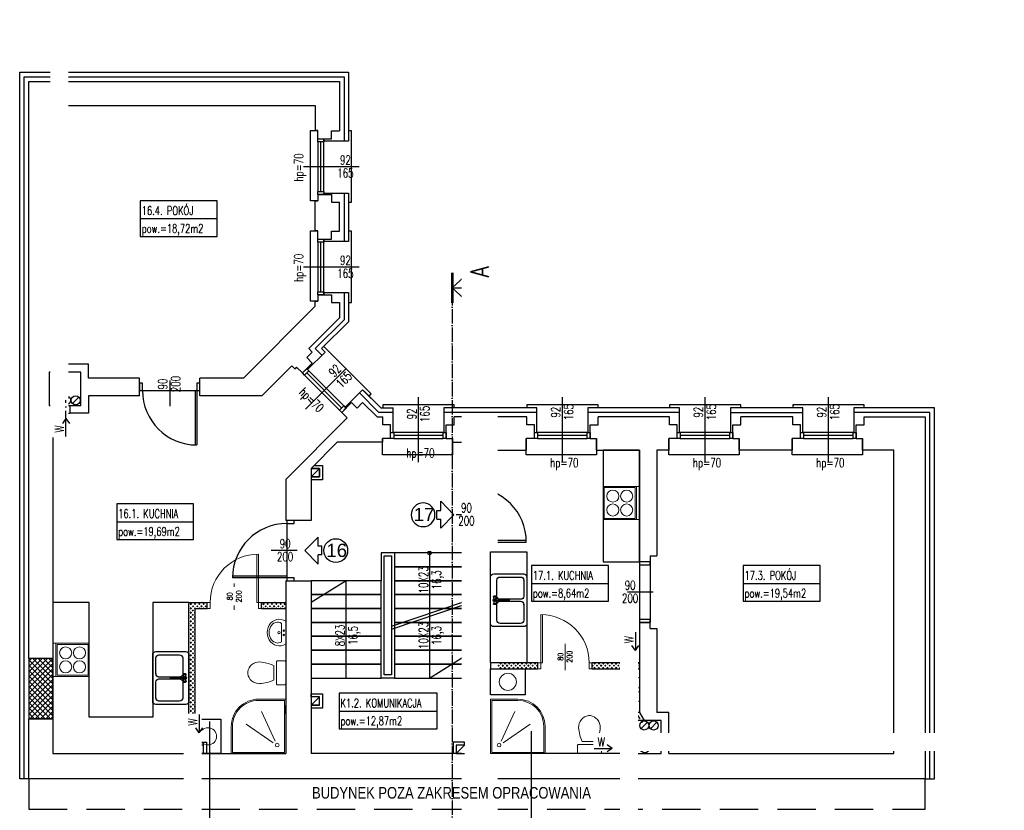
# Model space of a CAD drawing. Header units: inches. Extents: x -23201 to -18535, y -9985 to 4139.
# Tile 7 of 25: x -23187 to -21558, y -3434 to -2127. Entities that reach past the tile are written whole.
import ezdxf
from ezdxf.enums import TextEntityAlignment as Align

# ---------------------------------------------------------------- set-up
doc = ezdxf.new("R2010")
doc.units = ezdxf.units.IN
doc.header["$MEASUREMENT"] = 0
for name, pattern in [('ACAD_ISO04W100', [30, 24, -3, 0, -3]), ('DASHDOT', [25.4, 12.7, -6.35, 0, -6.35]), ('DASHED', [19.05, 12.7, -6.35])]:
    doc.linetypes.add(name, pattern=pattern)
doc.layers.get('0').update_dxf_attribs({"color": 252})
for name, color, linetype in [('01 sciana', 252, 'Continuous'), ('04_stolarka_cienka', 252, 'Continuous'), ('11_opisy_tekst', 252, 'Continuous'), ('3-OPISY_SZCZEGÓŁOWE', 252, 'Continuous'), ('___ramka', 252, 'Continuous'), ('__proj_docieplenie', 252, 'BATTING'), ('__proj_ściana', 252, 'Continuous'), ('__wyżej', 252, 'DASHED'), ('__ZAMUROWANIA', 252, 'Continuous'), ('_sciana', 252, 'Continuous'), ('_stolarka', 252, 'Continuous'), ('opisy', 252, 'Continuous'), ('P_kominy', 252, 'Continuous'), ('P_linia przekroju', 252, 'Continuous'), ('P_opis', 252, 'Continuous'), ('wymiary', 252, 'Continuous')]:
    doc.layers.add(name, color=color, linetype=linetype)
doc.layers.add('_______PROJ ARANZ', color=252, linetype='Continuous', lineweight=20)
doc.layers.add('______ściany', color=252, linetype='Continuous', lineweight=30)
doc.styles.add('OPISY POM_50', font='simplex.shx', dxfattribs={"width": 0.7, "height": 0.13})
doc.styles.get("Standard").update_dxf_attribs({"font": 'arial.ttf'})
doc.linetypes.add('BATTING', pattern='A,0.00254,-2.54,[134,ltypeshp.shx,S=2.54,R=0,X=-2.54,Y=0],-5.08,[134,ltypeshp.shx,S=2.54,R=180,X=2.54,Y=0],-2.54', length=10.16254)

# ---------------------------------------------------------------- blocks, each defined once
blk = doc.blocks.new('A$C234A53C1')
at = {"layer": '11_opisy_tekst'}
for p, q in [((30.6, 27.8), (44.2, 13.9)), ((30.6, 27.8), (30.6, 18.4)), ((26.6, 18.4), (30.6, 18.4)), ((26.6, 18.4), (26.6, 9.4)), ((30.6, 0), (44.2, 13.9)), ((26.6, 9.4), (30.6, 9.4)), ((30.6, 9.4), (30.6, 0))]:
    blk.add_line(p, q, dxfattribs=at)
blk.add_circle((12.3, 13.9), 12.3, dxfattribs=at)
blk = doc.blocks.new('A$C4C6A02B3')
at = {"lineweight": 13, "flags": 128}
blk.add_lwpolyline([(18, 42.7), (17.7, 46.4), (16.8, 50), (15.3, 53.3), (13.3, 56.3), (10.8, 58.8), (8, 60.7), (4.9, 62.1), (1.7, 62.8), (-1.7, 62.8), (-4.9, 62.1), (-8, 60.7), (-10.8, 58.8), (-13.3, 56.3), (-15.3, 53.3), (-16.8, 50), (-17.7, 46.4), (-18, 42.7)], dxfattribs=at)
at = {"lineweight": 13}
blk.add_lwpolyline([(-12.2, 19.9), (12.2, 19.9)], dxfattribs=at)
blk.add_lwpolyline([(-20, 2), (-20, 13.2, -0.414214), (-18, 15.2), (18, 15.2, -0.414214), (20, 13.2), (20, 2, -0.414214), (18, 0), (-18, 0, -0.414214)], format="xyb", close=True, dxfattribs=at)
for centre, start, end in [((49.8, 47.8), 184.3091, 204.2311), ((-49.8, 47.8), 335.7689, 355.6909)]:
    blk.add_arc(centre, 67.9, start, end, dxfattribs=at)
blk = doc.blocks.new('A$C401F7FFA')
at = {"lineweight": 13, "flags": 128}
for points in [[(23.5, 0), (25.8, -4.4), (27.2, -9.1), (27.6, -13.9), (27, -18.7), (25.3, -23.4), (22.7, -27.6), (19.3, -31.3), (15.2, -34.4), (10.5, -36.6), (5.4, -38), (0.1, -38.5), (-5.2, -38), (-10.3, -36.6), (-15, -34.4), (-19.2, -31.3), (-22.6, -27.6), (-25.2, -23.4), (-26.8, -18.7), (-27.4, -13.9), (-27.1, -9.1), (-25.7, -4.4), (-23.3, 0)], [(19.2, -8.4), (20.8, -11.4), (21.7, -14.6), (21.8, -17.9), (21.2, -21.2), (19.8, -24.3), (17.7, -27.2), (15, -29.6), (11.8, -31.6), (8.1, -33.1), (4.2, -34.1), (0.2, -34.4), (-3.9, -34.1), (-7.8, -33.1), (-11.4, -31.6), (-14.6, -29.6), (-17.3, -27.2), (-19.4, -24.3), (-20.8, -21.2), (-21.5, -17.9), (-21.3, -14.6), (-20.5, -11.4), (-18.9, -8.4)]]:
    blk.add_lwpolyline(points, dxfattribs=at)
at = {"lineweight": 13}
for points in [[(23.5, 0), (-23.3, 0)], [(19.2, -8.4), (-18.9, -8.4)]]:
    blk.add_lwpolyline(points, dxfattribs=at)
for centre, radius in [((-4.8, -4), 1.56), ((0, -13.9), 2.54), ((4.1, -4), 1.56)]:
    blk.add_circle(centre, radius, dxfattribs=at)
blk = doc.blocks.new('DRZWI NOWE')
at = {"layer": '_______PROJ ARANZ'}
blk.add_line((17759.6, -16978.5), (17759.6, -16935.1), dxfattribs=at)
blk.add_lwpolyline([(17719.6, -16886.4), (17719.6, -16966.4), (17722.6, -16966.4), (17722.6, -16886.5)], dxfattribs=at)
for points in [[(17714.6, -16966.4), (17719.6, -16966.4), (17719.6, -16976.4), (17714.6, -16976.4)], [(17799.6, -16966.4), (17804.6, -16966.4), (17804.6, -16976.4), (17799.6, -16976.4)]]:
    blk.add_lwpolyline(points, close=True, dxfattribs=at)
blk.add_arc((17719.6, -16966.4), 80, 0, 90, dxfattribs=at)
blk = doc.blocks.new('zw$109')
at = {"layer": '_______PROJ ARANZ'}
for points in [[(45, 0), (0, 0), (0, 90), (90, 90), (90, 45)], [(45, 2), (2, 2), (2, 88), (88, 88), (88, 45)], [(17.5, 69.5), (40, 20.3)], [(20.7, 72.3), (65.3, 41.6)], [(20.7, 72.3), (65.3, 41.6)]]:
    blk.add_lwpolyline(points, dxfattribs=at)
blk.add_circle((14, 76), 3, dxfattribs=at)
for radius in [43, 45]:
    blk.add_arc((45, 45), radius, 270, 0, dxfattribs=at)
blk = doc.blocks.new('zw$DA6B')
at = {"layer": '_______PROJ ARANZ'}
blk.add_lwpolyline([(5, 55), (5, 0), (0, 0), (0, 55), (60, 55), (60, 0), (5, 0), (5, 0)], dxfattribs=at)
for points in [[(60, 55), (5, 55), (5, 0), (60, 0)], [(58, 53), (7, 53), (7, 2), (58, 2)]]:
    blk.add_lwpolyline(points, close=True, dxfattribs=at)
for centre in [(21, 39), (44, 39), (21, 16), (44, 16)]:
    blk.add_circle(centre, 10, dxfattribs=at)
blk = doc.blocks.new('Zlew tradycyjny')
at = {"linetype": 'Continuous'}
for p, q in [((0, 527), (0, 50)), ((789, 577), (50, 577)), ((355, 477), (100, 477)), ((352, 522), (350, 517)), ((350, 517), (350, 510)), ((350, 510), (350, 503)), ((350, 503), (350, 497)), ((350, 497), (352, 492)), ((354, 526), (352, 522)), ((352, 492), (354, 488)), ((359, 529), (354, 526)), ((356, 527), (354, 526)), ((354, 488), (356, 487)), ((359, 484), (354, 488)), ((359, 526), (356, 527)), ((356, 487), (359, 488)), ((362, 531), (359, 529)), ((361, 522), (359, 526)), ((359, 488), (361, 492)), ((359, 484), (362, 483)), ((362, 517), (361, 522)), ((361, 492), (362, 497)), ((365, 529), (362, 531)), ((399, 519), (362, 531)), ((363, 510), (362, 517)), ((362, 497), (363, 503)), ((399, 495), (362, 483)), ((362, 483), (365, 484)), ((363, 503), (363, 510)), ((367, 525), (365, 529)), ((365, 484), (367, 488)), ((369, 519), (367, 525)), ((367, 488), (369, 495)), ((370, 511), (369, 519)), ((369, 495), (370, 503)), ((370, 503), (370, 511)), ((405, 515), (403, 510)), ((403, 510), (403, 504)), ((403, 504), (405, 498)), ((406, 515), (404, 510)), ((404, 510), (404, 504)), ((404, 504), (406, 499)), ((409, 520), (405, 515)), ((405, 498), (409, 494)), ((409, 519), (406, 515)), ((406, 499), (409, 495)), ((414, 523), (409, 520)), ((414, 522), (409, 519)), ((409, 495), (412, 493)), ((409, 494), (412, 492)), ((411, 512), (410, 509)), ((410, 509), (410, 505)), ((410, 505), (411, 502)), ((413, 514), (411, 512)), ((411, 502), (412, 501)), ((413, 511), (412, 508)), ((412, 508), (412, 301)), ((416, 516), (413, 514)), ((414, 513), (413, 511)), ((420, 524), (414, 523)), ((420, 523), (414, 522)), ((417, 514), (414, 513)), ((420, 517), (416, 516)), ((420, 515), (417, 514)), ((425, 523), (420, 524)), ((425, 522), (420, 523)), ((423, 516), (420, 517)), ((422, 514), (420, 515)), ((425, 513), (422, 514)), ((426, 514), (423, 516)), ((430, 520), (425, 523)), ((430, 519), (425, 522)), ((426, 511), (425, 513)), ((428, 512), (426, 514)), ((427, 508), (426, 511)), ((427, 301), (427, 508)), ((427, 501), (428, 502)), ((427, 493), (430, 495)), ((427, 492), (430, 494)), ((429, 509), (428, 512)), ((428, 502), (429, 505)), ((429, 505), (429, 509)), ((434, 515), (430, 520)), ((433, 515), (430, 519)), ((430, 495), (433, 499)), ((430, 494), (434, 498)), ((435, 510), (433, 515)), ((433, 499), (435, 504)), ((436, 510), (434, 515)), ((434, 498), (436, 504)), ((435, 504), (435, 510)), ((436, 504), (436, 510)), ((440, 519), (477, 531)), ((440, 495), (477, 483)), ((470, 519), (469, 511)), ((469, 511), (469, 503)), ((469, 503), (470, 495)), ((472, 525), (470, 519)), ((470, 495), (472, 488)), ((474, 529), (472, 525)), ((472, 488), (474, 484)), ((477, 531), (474, 529)), ((474, 484), (477, 483)), ((477, 517), (476, 510)), ((476, 510), (476, 503)), ((476, 503), (477, 497)), ((480, 529), (477, 531)), ((478, 522), (477, 517)), ((477, 497), (478, 492)), ((477, 483), (480, 484)), ((480, 526), (478, 522)), ((478, 492), (480, 488)), ((480, 529), (485, 526)), ((483, 527), (480, 526)), ((480, 488), (483, 487)), ((480, 484), (485, 488)), ((485, 526), (483, 527)), ((483, 487), (485, 488)), ((487, 522), (485, 526)), ((485, 488), (487, 492)), ((739, 477), (485, 477)), ((489, 517), (487, 522)), ((487, 492), (489, 497)), ((489, 510), (489, 517)), ((489, 503), (489, 510)), ((489, 497), (489, 503)), ((839, 50), (839, 527)), ((50, 427), (50, 100)), ((405, 100), (405, 427)), ((435, 427), (435, 100)), ((789, 100), (789, 427)), ((410, 299), (409, 296)), ((409, 296), (409, 292)), ((409, 292), (410, 289)), ((410, 288), (409, 292)), ((412, 301), (410, 299)), ((410, 289), (412, 286)), ((410, 288), (411, 285)), ((411, 285), (413, 282)), ((412, 286), (416, 284)), ((413, 282), (416, 281)), ((416, 284), (420, 283)), ((416, 281), (420, 280)), ((420, 283), (423, 284)), ((420, 280), (423, 281)), ((423, 284), (427, 286)), ((423, 281), (426, 282)), ((426, 282), (428, 285)), ((429, 299), (427, 301)), ((427, 286), (429, 289)), ((428, 285), (429, 288)), ((430, 296), (429, 299)), ((429, 289), (430, 292)), ((429, 288), (430, 292)), ((430, 292), (430, 296)), ((50, 0), (789, 0)), ((100, 50), (355, 50)), ((485, 50), (739, 50))]:
    blk.add_line(p, q, dxfattribs=at)
for centre, radius, start, end in [((50, 527), 50, 90, 180), ((100, 427), 50, 90, 180), ((355, 427), 50, 0, 90), ((420, 507), 30, 27.9765, 152.0235), ((420, 507), 30, 207.9765, 254.7747), ((420, 507), 30, 285.2253, 332.0235), ((485, 427), 50, 90, 180), ((739, 427), 50, 0, 90), ((789, 527), 50, 0, 90), ((50, 50), 50, 180, 270), ((100, 100), 50, 180, 270), ((355, 100), 50, 270, 0), ((485, 100), 50, 180, 270), ((739, 100), 50, 270, 0), ((789, 50), 50, 270, 0)]:
    blk.add_arc(centre, radius, start, end, dxfattribs=at)
for p in [(50, 0), (100, 50), (485, 50)]:
    blk.add_point(p, dxfattribs=at)

msp = doc.modelspace()

# ---------------------------------------------------------------- hatches: boundary and pattern name
at = {"layer": '__proj_ściana'}
h = msp.add_hatch(dxfattribs=at)
h.set_pattern_fill('CROSS', color=256, scale=5, style=0)
h.set_pattern_definition([(45, (-1.7675, 2103), (-3.5355339, 3.5355339), [2.5, -2.5]), (135, (0, 2103), (-3.5355339, -3.5355339), [2.5, -2.5])])
h.paths.add_polyline_path([(-22897.1, -3340.6), (-22897.1, -3100.6), (-22877.1, -3100.6), (-22877.1, -3090.6), (-22907.1, -3090.6), (-22907.1, -3340.6)])
h.paths.add_polyline_path([(-22787.1, -3100.6), (-22747.1, -3100.6), (-22747.1, -3090.6), (-22787.1, -3090.6)])
at = {"layer": '__ZAMUROWANIA'}
h = msp.add_hatch(dxfattribs=at)
h.set_pattern_fill('ANSI37', color=256, scale=50, style=0)
h.paths.add_polyline_path([(-23172.1, -3283.1), (-23132.1, -3283.1), (-23132.1, -3183.1), (-23172.1, -3183.1)])
at = {"layer": 'wymiary'}
h = msp.add_hatch(dxfattribs=at)
h.set_pattern_fill('CROSS', color=256, scale=5, style=0)
h.set_pattern_definition([(45, (-1.7675, 0), (-3.5355339, 3.5355339), [2.5, -2.5]), (135, (0, 0), (-3.5355339, -3.5355339), [2.5, -2.5])])
h.paths.add_polyline_path([(-22330.1, -3200.6), (-22330.1, -3190.6), (-22408.1, -3190.6), (-22408.1, -3200.6)])
h.paths.add_polyline_path([(-22175.1, -3200.6), (-22175.1, -3190.6), (-22240.1, -3190.6), (-22240.1, -3200.6)])

# ---------------------------------------------------------------- linework, layer by layer
at = {"layer": '01 sciana'}
for p, q in [((-23172.1, -3183.1), (-23172.1, -2228.6)), ((-23172.1, -2228.6), (-22658.1, -2228.6)), ((-22658.1, -2228.6), (-22658.1, -2310.6)), ((-23132.1, -2696.6), (-23132.1, -2268.6)), ((-23132.1, -2268.6), (-22698.1, -2268.6)), ((-22698.1, -2268.6), (-22698.1, -2310)), ((-22698.1, -2310), (-22694.1, -2310)), ((-22694.1, -2310), (-22698.1, -2310)), ((-22694.1, -2323.6), (-22694.1, -2310)), ((-22694.1, -2323.6), (-22671.1, -2323.6)), ((-22694.1, -2323.6), (-22671.1, -2323.6)), ((-22698.1, -2426), (-22694.1, -2426)), ((-22694.1, -2426), (-22698.1, -2426)), ((-22694.1, -2415.6), (-22694.1, -2426)), ((-22694.1, -2415.6), (-22671.1, -2415.6)), ((-22698.1, -2476), (-22694.1, -2476)), ((-22694.1, -2476), (-22698.1, -2476)), ((-22694.1, -2489.6), (-22694.1, -2476)), ((-22694.1, -2489.6), (-22671.1, -2489.6)), ((-22694.1, -2581.6), (-22694.1, -2592)), ((-22694.1, -2581.6), (-22671.1, -2581.6)), ((-22698.1, -2600.6), (-22817.1, -2719.6)), ((-22698.1, -2592), (-22694.1, -2592)), ((-22694.1, -2592), (-22698.1, -2592)), ((-22698.1, -2600.6), (-22698.1, -2592)), ((-22658.1, -2594.6), (-22658.1, -2620)), ((-22658.1, -2620), (-22708.9, -2670.7)), ((-22708.9, -2670.7), (-22703.2, -2676.4)), ((-23073.1, -2696.6), (-23132.1, -2696.6)), ((-23073.1, -2719.6), (-23073.1, -2696.6)), ((-22737.2, -2699), (-22786.7, -2748.6)), ((-22731.9, -2704.3), (-22737.2, -2699)), ((-22731.9, -2704.3), (-22729.1, -2701.4)), ((-22729.1, -2701.4), (-22731.9, -2704.3)), ((-22731.9, -2704.3), (-22729.5, -2701.8)), ((-22719.5, -2711), (-22729.1, -2701.4)), ((-22719.5, -2711), (-22703.2, -2694.8)), ((-22989, -2719.6), (-23073.1, -2719.6)), ((-22817.1, -2719.6), (-22889, -2719.6)), ((-22989, -2748.6), (-23073.1, -2748.6)), ((-23073.1, -2748.6), (-23073.1, -2777.6)), ((-22786.7, -2748.6), (-22889, -2748.6)), ((-22889, -2748.6), (-22889, -2748.6)), ((-23138.1, -2764.6), (-23117.1, -2764.6)), ((-23104.1, -2764.6), (-23086.1, -2764.6)), ((-22654.4, -2776.1), (-22638.2, -2759.8)), ((-22619.8, -2759.8), (-22596, -2783.6)), ((-23132.1, -2777.6), (-23132.1, -3183.1)), ((-23117.1, -2777.6), (-23132.1, -2777.6)), ((-23073.1, -2777.6), (-23104.1, -2777.6)), ((-22596, -2783.6), (-22586.5, -2783.6)), ((-21790.5, -2783.6), (-21689.1, -2783.6)), ((-21689.1, -2783.6), (-21689.1, -3382.6)), ((-22573.5, -2819.6), (-22573.5, -2796.6)), ((-22481.5, -2819.6), (-22481.5, -2796.6)), ((-22335.5, -2819.6), (-22335.5, -2796.6)), ((-22243.5, -2819.6), (-22243.5, -2796.6)), ((-22099.5, -2819.6), (-22099.5, -2796.6)), ((-22007.5, -2819.6), (-22007.5, -2796.6)), ((-21895.5, -2819.6), (-21895.5, -2796.6)), ((-21803.5, -2819.6), (-21803.5, -2796.6)), ((-22587.1, -2825.6), (-22587.1, -2819.6)), ((-22573.5, -2819.6), (-22587.1, -2819.6)), ((-22587.1, -2819.6), (-22587.1, -2825.6)), ((-22587.1, -2825.6), (-22587.1, -2820.1)), ((-22481.5, -2819.6), (-22471.1, -2819.6)), ((-22471.1, -2825.6), (-22471.1, -2819.6)), ((-22471.1, -2819.6), (-22471.1, -2825.6)), ((-22349.1, -2838.6), (-22349.1, -2819.6)), ((-22335.5, -2819.6), (-22349.1, -2819.6)), ((-22349.1, -2819.6), (-22349.1, -2838.6)), ((-22243.5, -2819.6), (-22233.1, -2819.6)), ((-22233.1, -2838.6), (-22233.1, -2819.6)), ((-22233.1, -2819.6), (-22233.1, -2838.6)), ((-22113.1, -2838.6), (-22113.1, -2819.6)), ((-22099.5, -2819.6), (-22113.1, -2819.6)), ((-22113.1, -2819.6), (-22113.1, -2838.6)), ((-22007.5, -2819.6), (-21997.1, -2819.6)), ((-21997.1, -2838.6), (-21997.1, -2819.6)), ((-21997.1, -2819.6), (-21997.1, -2838.6)), ((-21909.1, -2838.6), (-21909.1, -2819.6)), ((-21895.5, -2819.6), (-21909.1, -2819.6)), ((-21909.1, -2819.6), (-21909.1, -2838.6)), ((-21803.5, -2819.6), (-21793.1, -2819.6)), ((-21793.1, -2838.6), (-21793.1, -2819.6)), ((-21793.1, -2819.6), (-21793.1, -2838.6)), ((-22144.1, -3013.6), (-22133.1, -3013.6)), ((-22747.1, -3054.9), (-22747.1, -3340.6)), ((-22144.1, -3133.6), (-22133.1, -3133.6)), ((-23132.1, -3183.1), (-23172.1, -3183.1)), ((-23132.1, -3183.1), (-23132.1, -3183.1)), ((-23172.1, -3382.6), (-23172.1, -3283.1)), ((-23132.1, -3283.1), (-23172.1, -3283.1)), ((-23132.1, -3283.1), (-23132.1, -3340.6)), ((-22747.1, -3274.6), (-22747.1, -3340.6)), ((-22747.1, -3274.6), (-22747.1, -3340.6)), ((-23132.1, -3340.6), (-22747.1, -3340.6)), ((-22451.1, -3340.6), (-22705.1, -3340.6)), ((-21689.1, -3382.6), (-23172.1, -3382.6))]:
    msp.add_line(p, q, dxfattribs=at)
for points in [[(-22684.1, -2323.6), (-22671.1, -2323.6), (-22671.1, -2310.6), (-22658.1, -2310.6)], [(-22698.1, -2476), (-22698.1, -2426)], [(-22684.1, -2415.6), (-22671.1, -2415.6), (-22671.1, -2428.6), (-22658.1, -2428.6)], [(-22658.1, -2476.6), (-22658.1, -2428.6)], [(-22684.1, -2489.6), (-22671.1, -2489.6), (-22671.1, -2476.6), (-22658.1, -2476.6)], [(-22684.1, -2581.6), (-22671.1, -2581.6), (-22671.1, -2594.6), (-22658.1, -2594.6)], [(-22712.4, -2704), (-22703.2, -2694.8), (-22712.4, -2685.6), (-22703.2, -2676.4)], [(-23104.1, -2764.6), (-23086.1, -2764.6), (-23086.1, -2709.6), (-23138.1, -2709.6), (-23138.1, -2764.6), (-23117.1, -2764.6)], [(-22989, -2748.6), (-22989, -2719.6)], [(-22889, -2748.6), (-22889, -2719.6)], [(-23117.1, -2764.6), (-23117.1, -2777.6)], [(-23104.1, -2764.6), (-23104.1, -2777.6)], [(-22647.4, -2769), (-22638.2, -2759.8), (-22629, -2769), (-22619.8, -2759.8)], [(-22654.4, -2776.1), (-22645.2, -2785.3), (-22747.1, -2887.2)], [(-22573.5, -2809.6), (-22573.5, -2796.6), (-22586.5, -2796.6), (-22586.5, -2783.6)], [(-22481.5, -2809.6), (-22481.5, -2796.6), (-22468.5, -2796.6), (-22468.5, -2783.6)], [(-22348.5, -2783.6), (-22468.5, -2783.6)], [(-22335.5, -2809.6), (-22335.5, -2796.6), (-22348.5, -2796.6), (-22348.5, -2783.6)], [(-22243.5, -2809.6), (-22243.5, -2796.6), (-22230.5, -2796.6), (-22230.5, -2783.6)], [(-22112.5, -2783.6), (-22230.5, -2783.6)], [(-22099.5, -2809.6), (-22099.5, -2796.6), (-22112.5, -2796.6), (-22112.5, -2783.6)], [(-22007.5, -2809.6), (-22007.5, -2796.6), (-21994.5, -2796.6), (-21994.5, -2783.6)], [(-21908.5, -2783.6), (-21994.5, -2783.6)], [(-21895.5, -2809.6), (-21895.5, -2796.6), (-21908.5, -2796.6), (-21908.5, -2783.6)], [(-21803.5, -2809.6), (-21803.5, -2796.6), (-21790.5, -2796.6), (-21790.5, -2783.6)], [(-22587.1, -2825.6), (-22661.7, -2825.6), (-22705.1, -2868.9), (-22705.1, -2954.9)], [(-22471.1, -2825.6), (-22451.1, -2825.6), (-22451.1, -2895.6)], [(-22408.1, -2884.6), (-22408.1, -2838.6), (-22349.1, -2838.6)], [(-22233.1, -2838.6), (-22162.1, -2838.6), (-22162.1, -3023.6)], [(-22113.1, -2838.6), (-22133.1, -2838.6), (-22133.1, -3013.6)], [(-22113.1, -3340.6), (-21741.1, -3340.6), (-21741.1, -2838.6), (-21793.1, -2838.6)], [(-21909.1, -2838.6), (-21997.1, -2838.6)], [(-22747.1, -2887.2), (-22747.1, -2954.9)], [(-22451.1, -2895.6), (-22421.1, -2895.6), (-22421.1, -2884.6), (-22408.1, -2884.6)], [(-22705.1, -2954.9), (-22747.1, -2954.9)], [(-22451.1, -2995.6), (-22451.1, -3340.6)], [(-22451.1, -2995.6), (-22421.1, -2995.6), (-22421.1, -3006.6), (-22408.1, -3006.6)], [(-22191.1, -3340.6), (-22408.1, -3340.6), (-22408.1, -3006.6)], [(-22144.1, -3013.6), (-22144.1, -3023.6), (-22162.1, -3023.6)], [(-22747.1, -3054.9), (-22705.1, -3054.9), (-22705.1, -3340.6)], [(-22572.1, -3129.7), (-22451.1, -3089)], [(-22572.1, -3134.7), (-22451.1, -3094)], [(-22162.1, -3123.6), (-22162.1, -3272.6)], [(-22144.1, -3133.6), (-22144.1, -3123.6), (-22162.1, -3123.6)], [(-22133.1, -3133.6), (-22133.1, -3272.6)], [(-22175.1, -3272.6), (-22191.1, -3272.6), (-22191.1, -3325.6)], [(-22175.1, -3272.6), (-22166.9, -3285.6)], [(-22162.1, -3272.6), (-22153.9, -3285.6)], [(-22113.1, -3340.6), (-22113.1, -3272.6), (-22133.1, -3272.6)], [(-22705.1, -3274.6), (-22705.1, -3340.6)], [(-22705.1, -3274.6), (-22705.1, -3340.6)], [(-22178.1, -3338.6), (-22178.1, -3340.6), (-22126.1, -3340.6), (-22126.1, -3285.6), (-22153.9, -3285.6)], [(-22166.9, -3285.6), (-22178.1, -3285.6), (-22178.1, -3325.6)], [(-22191.1, -3325.6), (-22178.1, -3325.6)], [(-22191.1, -3338.6), (-22191.1, -3340.6)], [(-22178.1, -3338.6), (-22191.1, -3338.6)]]:
    msp.add_lwpolyline(points, dxfattribs=at)
at = {"layer": '04_stolarka_cienka'}
for p, q in [((-22694.1, -2328.6), (-22694.1, -2410.6)), ((-22689.1, -2410.6), (-22689.1, -2328.6)), ((-22684.1, -2410.6), (-22684.1, -2328.6)), ((-22717.9, -2369.6), (-22625.7, -2369.6)), ((-22694.1, -2494.6), (-22694.1, -2576.6)), ((-22689.1, -2576.6), (-22689.1, -2494.6)), ((-22684.1, -2576.6), (-22684.1, -2494.6)), ((-22717.9, -2535.6), (-22625.7, -2535.6)), ((-22715.9, -2714.6), (-22658, -2772.6)), ((-22714.4, -2771), (-22647.8, -2704.4)), ((-22654.4, -2769), (-22712.4, -2711)), ((-22650.9, -2765.5), (-22708.9, -2707.5)), ((-22527.5, -2858.3), (-22527.5, -2751.2)), ((-22289.5, -2858.3), (-22289.5, -2751.2)), ((-22053.5, -2858.3), (-22053.5, -2751.2)), ((-21849.5, -2858.3), (-21849.5, -2751.2)), ((-22486.5, -2809.6), (-22568.5, -2809.6)), ((-22486.5, -2814.6), (-22568.5, -2814.6)), ((-22248.5, -2809.6), (-22330.5, -2809.6)), ((-22248.5, -2814.6), (-22330.5, -2814.6)), ((-22012.5, -2809.6), (-22094.5, -2809.6)), ((-22012.5, -2814.6), (-22094.5, -2814.6)), ((-21808.5, -2809.6), (-21890.5, -2809.6)), ((-21808.5, -2814.6), (-21890.5, -2814.6)), ((-22568.5, -2819.6), (-22486.5, -2819.6)), ((-22330.5, -2819.6), (-22248.5, -2819.6)), ((-22094.5, -2819.6), (-22012.5, -2819.6)), ((-21890.5, -2819.6), (-21808.5, -2819.6))]:
    msp.add_line(p, q, dxfattribs=at)
for points in [[(-22698.1, -2426), (-22706.1, -2426), (-22706.1, -2310), (-22698.1, -2310)], [(-22643.1, -2428.6), (-22638.1, -2428.6), (-22638.1, -2310.6), (-22643.1, -2310.6)], [(-22698.1, -2592), (-22706.1, -2592), (-22706.1, -2476), (-22698.1, -2476)], [(-22643.1, -2594.6), (-22638.1, -2594.6), (-22638.1, -2476.6), (-22643.1, -2476.6)], [(-22609.2, -2749.2), (-22605.7, -2745.7), (-22684.1, -2667.2), (-22684.1, -2667.2)], [(-22468.5, -2768.6), (-22468.5, -2763.6), (-22586.5, -2763.6), (-22586.5, -2768.6)], [(-22230.5, -2768.6), (-22230.5, -2763.6), (-22348.5, -2763.6), (-22348.5, -2768.6)], [(-21994.5, -2768.6), (-21994.5, -2763.6), (-22112.5, -2763.6), (-22112.5, -2768.6)], [(-21790.5, -2768.6), (-21790.5, -2763.6), (-21908.5, -2763.6), (-21908.5, -2768.6)], [(-22471.1, -2825.6), (-22471.1, -2846.6), (-22587.1, -2846.6), (-22587.1, -2825.6)], [(-22233.1, -2838.6), (-22233.1, -2846.6), (-22349.1, -2846.6), (-22349.1, -2838.6)], [(-21997.1, -2838.6), (-21997.1, -2846.6), (-22113.1, -2846.6), (-22113.1, -2838.6)], [(-21793.1, -2838.6), (-21793.1, -2846.6), (-21909.1, -2846.6), (-21909.1, -2838.6)]]:
    msp.add_lwpolyline(points, dxfattribs=at)
for points in [[(-22684.1, -2323.6), (-22684.1, -2328.6), (-22694.1, -2328.6), (-22694.1, -2323.6)], [(-22684.1, -2410.6), (-22684.1, -2415.6), (-22694.1, -2415.6), (-22694.1, -2410.6)], [(-22684.1, -2489.6), (-22684.1, -2494.6), (-22694.1, -2494.6), (-22694.1, -2489.6)], [(-22684.1, -2576.6), (-22684.1, -2581.6), (-22694.1, -2581.6), (-22694.1, -2576.6)], [(-22712.4, -2704), (-22708.9, -2707.5), (-22715.9, -2714.6), (-22719.5, -2711)], [(-22650.9, -2765.5), (-22647.4, -2769), (-22654.4, -2776.1), (-22658, -2772.6)], [(-22573.5, -2809.6), (-22568.5, -2809.6), (-22568.5, -2819.6), (-22573.5, -2819.6)], [(-22486.5, -2809.6), (-22481.5, -2809.6), (-22481.5, -2819.6), (-22486.5, -2819.6)], [(-22335.5, -2809.6), (-22330.5, -2809.6), (-22330.5, -2819.6), (-22335.5, -2819.6)], [(-22248.5, -2809.6), (-22243.5, -2809.6), (-22243.5, -2819.6), (-22248.5, -2819.6)], [(-22099.5, -2809.6), (-22094.5, -2809.6), (-22094.5, -2819.6), (-22099.5, -2819.6)], [(-22012.5, -2809.6), (-22007.5, -2809.6), (-22007.5, -2819.6), (-22012.5, -2819.6)], [(-21895.5, -2809.6), (-21890.5, -2809.6), (-21890.5, -2819.6), (-21895.5, -2819.6)], [(-21808.5, -2809.6), (-21803.5, -2809.6), (-21803.5, -2819.6), (-21808.5, -2819.6)]]:
    msp.add_lwpolyline(points, close=True, dxfattribs=at)
at = {"layer": '_______PROJ ARANZ'}
msp.add_circle((-22875.7, -3312.1), 14.2, dxfattribs=at)
at = {"layer": '__proj_docieplenie', "linetype": 'Continuous'}
for points in [[(-23172.1, -3382.6), (-23187.1, -3382.6), (-23187.1, -2228.6), (-23187.1, -2213.6), (-22658.1, -2213.6), (-22643.1, -2213.6), (-22643.1, -2318.6), (-22643.1, -2327.6), (-22684.1, -2327.6), (-22684.1, -2323.6)], [(-22684.1, -2415.6), (-22684.1, -2413.6), (-22643.1, -2413.6), (-22643.1, -2421.6), (-22643.1, -2491.6), (-22643.1, -2493.6), (-22684.1, -2493.6), (-22684.1, -2489.6)], [(-22643.1, -2577.6), (-22643.1, -2626.2), (-22687.7, -2670.7), (-22682, -2676.4)], [(-22643.1, -2587.6), (-22643.1, -2626.2), (-22687.7, -2670.7)], [(-22684.1, -2581.6), (-22684.1, -2577.6), (-22643.1, -2577.6)], [(-22712.4, -2704), (-22711, -2705.4), (-22682, -2676.4)], [(-22647.4, -2769), (-22648.8, -2767.6), (-22619.8, -2738.7)], [(-22589.8, -2768.6), (-22619.8, -2738.6)], [(-22590.5, -2767.9), (-22618.3, -2740.1)], [(-22589.8, -2768.6), (-22589.8, -2768.6), (-22569.5, -2768.6)], [(-22573.5, -2809.6), (-22569.5, -2809.6), (-22569.5, -2768.6)], [(-22099.5, -2809.6), (-22095.5, -2809.6), (-22095.5, -2768.6), (-22245.5, -2768.6), (-22247.5, -2768.6), (-22247.5, -2809.6), (-22243.5, -2809.6)], [(-21895.5, -2809.6), (-21891.5, -2809.6), (-21891.5, -2768.6), (-22007.5, -2768.6), (-22011.5, -2768.6), (-22011.5, -2809.6), (-22007.5, -2809.6)], [(-21689.1, -3382.6), (-21674.1, -3382.6), (-21674.1, -2783.6), (-21674.1, -2768.6), (-21805.5, -2768.6), (-21807.5, -2768.6), (-21807.5, -2809.6), (-21803.5, -2809.6)], [(-22162.1, -2838.6), (-22222.1, -2838.6), (-22222.1, -3023.6), (-22162.1, -3023.6), (-22162.1, -2838.6)], [(-22175.1, -3200.6), (-22175.1, -3190.6)], [(-22175.1, -3190.6), (-22162.1, -3190.6)]]:
    msp.add_lwpolyline(points, dxfattribs=at)
at = {"layer": '__proj_docieplenie', "ltscale": 0.7}
for points in [[(-23179.6, -3382.6), (-23179.6, -2228.6), (-23179.6, -2221.1), (-22658.1, -2221.1), (-22650.6, -2221.1), (-22650.6, -2327.6)], [(-22650.6, -2413.6), (-22650.6, -2493.6)], [(-22650.6, -2577.6), (-22650.6, -2623.1), (-22698.3, -2670.7), (-22687.3, -2681.7)], [(-22592.9, -2776.1), (-22625.1, -2743.9)], [(-22569.5, -2776.1), (-22592.9, -2776.1)], [(-22095.5, -2776.1), (-22247.5, -2776.1)], [(-22011.5, -2776.1), (-21891.5, -2776.1)], [(-21681.6, -3382.6), (-21681.6, -2783.6), (-21681.6, -2776.1), (-21807.5, -2776.1)]]:
    msp.add_lwpolyline(points, dxfattribs=at)
at = {"layer": '__proj_ściana'}
for points in [[(-23115.9, -2761.4), (-23105.3, -2750.8)], [(-23099.9, -2761.4), (-23089.3, -2750.8)], [(-23132.1, -3090.6), (-23132.1, -3340.6), (-22907.1, -3340.6), (-22907.1, -3090.6), (-22967.1, -3090.6), (-22967.1, -3280.6), (-23072.1, -3280.6), (-23072.1, -3090.6), (-23132.1, -3090.6)], [(-22897.1, -3340.6), (-22897.1, -3340.6), (-22897.1, -3100.6), (-22877.1, -3100.6)], [(-22691.1, -3260.6), (-22705.1, -3260.6)], [(-22159.4, -3299.4), (-22148.8, -3288.8)], [(-22143.9, -3299.4), (-22133.3, -3288.8)], [(-22897.1, -3321.6), (-22878.1, -3321.6), (-22878.1, -3340.6)], [(-22158.4, -3337.4), (-22147.8, -3326.8)]]:
    msp.add_lwpolyline(points, dxfattribs=at)
msp.add_lwpolyline([(-22854.3, -3283.6), (-22854.3, -3340.6), (-22897.1, -3340.6), (-22897.1, -3283.6)], close=True, dxfattribs=at)
at = {"layer": '__proj_ściana', "linetype": 'DASHED'}
for points in [[(-22883.1, -3326.6), (-22883.1, -3321.6)], [(-22883.1, -3326.6), (-22897.1, -3326.6)], [(-22897.1, -3340.6), (-22883.1, -3340.6), (-22883.1, -3326.6)], [(-22897.1, -3340.6), (-22883.1, -3326.6)]]:
    msp.add_lwpolyline(points, dxfattribs=at)
at = {"layer": '__proj_ściana'}
for centre in [(-23110.6, -2756.1), (-23094.6, -2756.1), (-22154.1, -3294.1), (-22138.6, -3294.1), (-22153.1, -3332.1)]:
    msp.add_circle(centre, 7.5, dxfattribs=at)
at = {"layer": '__wyżej', "ltscale": 5}
msp.add_lwpolyline([(-21689.1, -3432.6), (-21689.1, -3382.6), (-23172.1, -3382.6), (-23172.1, -3432.6), (-21689.1, -3432.6)], dxfattribs=at)
at = {"layer": '__ZAMUROWANIA'}
for points in [[(-22907.1, -3340.6), (-22907.1, -3090.6), (-22877.1, -3090.6)], [(-22897.1, -3100.6), (-22877.1, -3100.6), (-22877.1, -3090.6)], [(-22787.1, -3090.6), (-22747.1, -3090.6)], [(-22787.1, -3100.6), (-22787.1, -3090.6)], [(-22787.1, -3100.6), (-22747.1, -3100.6)], [(-22330.1, -3200.6), (-22330.1, -3190.6)], [(-22240.1, -3200.6), (-22240.1, -3190.6)], [(-22240.1, -3200.6), (-22162.1, -3200.6), (-22162.1, -3190.6), (-22240.1, -3190.6)]]:
    msp.add_lwpolyline(points, dxfattribs=at)
msp.add_lwpolyline([(-23132.1, -3183.1), (-23172.1, -3183.1), (-23172.1, -3283.1), (-23132.1, -3283.1)], close=True, dxfattribs=at)
at = {"layer": '_stolarka'}
for p, q in [((-22939, -2723.4), (-22939, -2765.9)), ((-22989, -2740.1), (-22889, -2740.1)), ((-22897, -2740.1), (-22897, -2830)), ((-22894, -2740.1), (-22894, -2830.1)), ((-22451.1, -2895.6), (-22451.1, -2995.6)), ((-22428.4, -2945.6), (-22464.9, -2945.6)), ((-22745.1, -2954.9), (-22745.1, -3054.9)), ((-22439.1, -2987.6), (-22349.1, -2987.6)), ((-22439.1, -2990.6), (-22349.1, -2990.6)), ((-22728.4, -3004.9), (-22770.9, -3004.9)), ((-22162.1, -3023.6), (-22162.1, -3123.6)), ((-22144.1, -3023.6), (-22144.1, -3123.6)), ((-22745.1, -3049.9), (-22835.1, -3049.9)), ((-22745.1, -3046.9), (-22835, -3046.9)), ((-22139.4, -3073.6), (-22181.9, -3073.6))]:
    msp.add_line(p, q, dxfattribs=at)
at = {"layer": '_stolarka', "flags": 128}
for points in [[(-22989, -2740.1), (-22984, -2740.1), (-22984, -2728.1), (-22989, -2728.1), (-22989, -2740.1)], [(-22894, -2740.1), (-22889, -2740.1), (-22889, -2728.1), (-22894, -2728.1), (-22894, -2740.1)], [(-22451.1, -2895.6), (-22451.1, -2900.6), (-22439.1, -2900.6), (-22439.1, -2895.6), (-22451.1, -2895.6)], [(-22745.1, -2954.9), (-22745.1, -2959.9), (-22733.1, -2959.9), (-22733.1, -2954.9), (-22745.1, -2954.9)], [(-22451.1, -2990.6), (-22451.1, -2995.6), (-22439.1, -2995.6), (-22439.1, -2990.6), (-22451.1, -2990.6)], [(-22162.1, -3023.6), (-22162.1, -3028.6), (-22144.1, -3028.6), (-22144.1, -3023.6), (-22162.1, -3023.6)], [(-22745.1, -3049.9), (-22745.1, -3054.9), (-22733.1, -3054.9), (-22733.1, -3049.9), (-22745.1, -3049.9)], [(-22162.1, -3118.6), (-22162.1, -3123.6), (-22144.1, -3123.6), (-22144.1, -3118.6), (-22162.1, -3118.6)]]:
    msp.add_lwpolyline(points, dxfattribs=at)
at = {"layer": '_stolarka'}
for points in [[(-22567.1, -3008.6), (-22589.1, -3008.6), (-22589.1, -3054.6)], [(-22451.1, -3008.6), (-22567.1, -3008.6), (-22567.1, -3031.6), (-22451.1, -3031.6)], [(-22509.1, -3008.6), (-22509.1, -3215.6), (-22451.1, -3179.3)], [(-22567.1, -3013.6), (-22567.1, -3215.6), (-22589.1, -3215.6), (-22589.1, -3059.6)], [(-22451.1, -3031.6), (-22567.1, -3031.6), (-22567.1, -3054.6), (-22451.1, -3054.6)], [(-22705.1, -3077.6), (-22589.1, -3077.6), (-22589.1, -3054.6), (-22705.1, -3054.6)], [(-22647.1, -3215.6), (-22647.1, -3054.6), (-22705.1, -3090.8)], [(-22451.1, -3054.6), (-22567.1, -3054.6), (-22567.1, -3077.6), (-22451.1, -3077.6)], [(-22705.1, -3100.6), (-22589.1, -3100.6), (-22589.1, -3077.6), (-22705.1, -3077.6)], [(-22451.1, -3077.6), (-22567.1, -3077.6), (-22567.1, -3100.6), (-22451.1, -3100.6)], [(-22705.1, -3123.6), (-22589.1, -3123.6), (-22589.1, -3100.6), (-22705.1, -3100.6)], [(-22451.1, -3100.6), (-22567.1, -3100.6), (-22567.1, -3123.6), (-22451.1, -3123.6)], [(-22705.1, -3146.6), (-22589.1, -3146.6), (-22589.1, -3123.6), (-22705.1, -3123.6)], [(-22451.1, -3123.6), (-22567.1, -3123.6), (-22567.1, -3146.6), (-22451.1, -3146.6)], [(-22705.1, -3169.6), (-22589.1, -3169.6), (-22589.1, -3146.6), (-22705.1, -3146.6)], [(-22451.1, -3146.6), (-22567.1, -3146.6), (-22567.1, -3169.6), (-22451.1, -3169.6)], [(-22705.1, -3192.6), (-22589.1, -3192.6), (-22589.1, -3169.6), (-22705.1, -3169.6)], [(-22451.1, -3169.6), (-22567.1, -3169.6), (-22567.1, -3192.6), (-22451.1, -3192.6)], [(-22705.1, -3215.6), (-22589.1, -3215.6), (-22589.1, -3192.6), (-22705.1, -3192.6)], [(-22451.1, -3192.6), (-22567.1, -3192.6), (-22567.1, -3215.6), (-22451.1, -3215.6)]]:
    msp.add_lwpolyline(points, dxfattribs=at)
msp.add_lwpolyline([(-22572.1, -3013.6), (-22572.1, -3210.6), (-22584.1, -3210.6), (-22584.1, -3210.6), (-22584.1, -3013.6), (-22572.1, -3013.6)], close=True, dxfattribs=at)
msp.add_circle((-22509.1, -3008.6), 3, dxfattribs=at)
for centre, start, end in [((-22894, -2740.1), 180, 270), ((-22439.1, -2990.6), 360, 90), ((-22745.1, -3049.9), 90, 180)]:
    msp.add_arc(centre, 90, start, end, dxfattribs=at)
at = {"layer": 'opisy'}
for p, q in [((-22987.6, -2455.7), (-22860.4, -2455.7)), ((-23026.6, -2957), (-22899.4, -2957)), ((-22340.6, -3059.1), (-22213.4, -3059.1)), ((-21990.5, -3059.1), (-21863.3, -3059.1)), ((-22658.8, -3270.3), (-22496.6, -3270.3))]:
    msp.add_line(p, q, dxfattribs=at)
for points in [[(-22987.6, -2485.2), (-22860.4, -2485.2), (-22860.4, -2426.3), (-22987.6, -2426.3)], [(-23026.6, -2986.4), (-22899.4, -2986.4), (-22899.4, -2927.6), (-23026.6, -2927.6)], [(-22340.6, -3088.6), (-22213.4, -3088.6), (-22213.4, -3029.7), (-22340.6, -3029.7)], [(-21990.5, -3088.6), (-21863.3, -3088.6), (-21863.3, -3029.7), (-21990.5, -3029.7)], [(-22658.8, -3299.7), (-22496.6, -3299.7), (-22496.6, -3240.9), (-22658.8, -3240.9)]]:
    msp.add_lwpolyline(points, close=True, dxfattribs=at)
for points in [[(-22872.5, -3508.9), (-22872.5, -3287.3)], [(-22340.6, -3508.9), (-22340.6, -3303.3)]]:
    msp.add_lwpolyline(points, dxfattribs=at)
at = {"layer": 'P_kominy'}
for points in [[(-23117.1, -2764.6), (-23104.1, -2764.6)], [(-23117.1, -2777.6), (-23104.1, -2777.6)], [(-22700.1, -2863.9), (-22686.1, -2863.9), (-22686.1, -2887.9), (-22705.1, -2887.9)], [(-22691.1, -2868.9), (-22705.1, -2868.9)], [(-22705.1, -2882.9), (-22691.1, -2882.9), (-22691.1, -2868.9)], [(-22705.1, -2882.9), (-22691.1, -2868.9)], [(-22705.1, -2868.9), (-22691.1, -2868.9), (-22691.1, -2882.9), (-22705.1, -2882.9)], [(-22705.1, -3246.6), (-22705.1, -3241.6), (-22691.1, -3241.6), (-22686.1, -3241.6), (-22686.1, -3260.6), (-22686.1, -3265.6), (-22705.1, -3265.6)], [(-22691.1, -3246.6), (-22705.1, -3246.6)], [(-22705.1, -3260.6), (-22691.1, -3260.6), (-22691.1, -3246.6)], [(-22705.1, -3260.6), (-22691.1, -3246.6)], [(-22747.1, -3274.6), (-22747.1, -3260.6)], [(-22162.1, -3272.6), (-22175.1, -3272.6)], [(-22153.9, -3285.6), (-22166.9, -3285.6)], [(-22191.1, -3325.6), (-22191.1, -3338.6)], [(-22178.1, -3325.6), (-22178.1, -3338.6)]]:
    msp.add_lwpolyline(points, dxfattribs=at)
at = {"layer": 'P_kominy', "linetype": 'DASHDOT'}
for points in [[(-22168.6, -3170), (-22168.6, -3272.6), (-22154.1, -3294.1)], [(-22890.1, -3306), (-22890.1, -3333.6), (-22890.1, -3333.6)], [(-22153.1, -3332.1), (-22207, -3332.1)]]:
    msp.add_lwpolyline(points, dxfattribs=at)
at = {"layer": 'P_kominy', "linetype": 'DASHED'}
msp.add_lwpolyline([(-22175.1, -3272.6), (-22175.1, -3200.6)], dxfattribs=at)
at = {"layer": 'P_linia przekroju', "linetype": 'ACAD_ISO04W100'}
msp.add_line((-22471.5, -2545.2), (-22471.5, -3518.2), dxfattribs=at)
at = {"layer": 'P_linia przekroju'}
for q in [(-22451.7, -2551.9), (-22411.5, -2570.2), (-22451.7, -2588.4)]:
    msp.add_line((-22471.5, -2570.2), q, dxfattribs=at)
at = {"layer": 'P_linia przekroju', "const_width": 4}
msp.add_lwpolyline([(-22471.5, -2545.2), (-22471.5, -2595.2)], dxfattribs=at)

# ---------------------------------------------------------------- block references
at = {"layer": '_______PROJ ARANZ', "xscale": -0.7987199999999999, "yscale": 0.7987199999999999, "zscale": 0.7987199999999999, "rotation": 269.9999999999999}
for p in [(-22747.1, -3140.5), (-22162.1, -3234.7)]:
    msp.add_blockref('A$C401F7FFA', p, dxfattribs=at)
at = {"layer": '_______PROJ ARANZ', "xscale": -1, "rotation": 89.99999999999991}
msp.add_blockref('A$C4C6A02B3', (-22747.1, -3207), dxfattribs=at)
at = {"layer": '_______PROJ ARANZ', "xscale": -1}
msp.add_blockref('A$C4C6A02B3', (-22244.7, -3340.6), dxfattribs=at)
at = {"layer": '______ściany', "xscale": -1}
msp.add_blockref('DRZWI NOWE', (-5072.5, 13875.8), dxfattribs=at)
at = {"layer": '__proj_ściana'}
for name, p, rotation in [('zw$DA6B', (-22162.1, -2898.6), 179.9999999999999), ('zw$DA6B', (-23132.1, -3213.1), 359.9999999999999), ('zw$109', (-22747.1, -3250.6), 180)]:
    msp.add_blockref(name, p, dxfattribs=dict(at, rotation=rotation))
at = {"layer": '__proj_ściana', "xscale": -0.1040177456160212, "yscale": 0.1040177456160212, "zscale": 104.0177456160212, "rotation": 269.9999999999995}
msp.add_blockref('Zlew tradycyjny', (-22967.1, -3259.2), dxfattribs=at)
at = {"layer": '_sciana', "yscale": 1.6, "zscale": 1.6, "rotation": 180}
for p, xscale in [((-22539.5, -2923.3), -1.6), ((-22644.6, -2982.6), 1.6)]:
    msp.add_blockref('A$C234A53C1', p, dxfattribs=dict(at, xscale=xscale))

# ---------------------------------------------------------------- texts
at = {"layer": '01 sciana', "char_height": 22, "width": 21400, "attachment_point": 1}
for s, insert in [('17', (-22535.3, -2934.1)), ('16', (-22679.8, -2993.4))]:
    msp.add_mtext(s, dxfattribs=dict(at, insert=insert))
at = {"layer": '11_opisy_tekst', "style": 'OPISY POM_50', "width": 0.7}
for s, rotation, p in [('hp=70', 90, (-22725.7, -2371.1)), ('hp=70', 90, (-22725.7, -2537.1)), ('92', 45, (-22665.9, -2707)), ('200', 90, (-22929, -2729.3)), ('165', 45, (-22650.7, -2722.2)), ('90', 90, (-22950.5, -2729.3)), ('hp=70', 315, (-22704.5, -2755.4)), ('165', 90, (-22517, -2778.8)), ('92', 90, (-22300.5, -2775.8)), ('165', 90, (-22279, -2775.8)), ('92', 90, (-22064.5, -2775.8)), ('165', 90, (-22043, -2775.8)), ('92', 90, (-21860.5, -2775.8)), ('165', 90, (-21839, -2775.8)), ('92', 90, (-22538.5, -2778.8))]:
    msp.add_text(s, height=15, rotation=rotation, dxfattribs=at).set_placement(p, align=Align.MIDDLE_CENTER)
for s, p in [('92', (-22648.4, -2358.7)), ('165', (-22648.4, -2380.2)), ('92', (-22648.4, -2524.7)), ('165', (-22648.4, -2546.2)), ('hp=70', (-22524.3, -2843.5)), ('hp=70', (-22286.3, -2859.4)), ('hp=70', (-22050.3, -2859.4)), ('hp=70', (-21846.3, -2859.4)), ('90', (-22448.1, -2934.1)), ('200', (-22448.1, -2955.6)), ('90', (-22748.1, -2993.4)), ('200', (-22748.1, -3014.9)), ('90', (-22177.4, -3062.1)), ('200', (-22177.4, -3083.6))]:
    msp.add_text(s, height=15, dxfattribs=at).set_placement(p, align=Align.MIDDLE_CENTER)
for s, p in [('16.4. POKÓJ', (-22985.2, -2449.6)), ('pow.=18,72m2', (-22985.2, -2479.1)), ('16.1. KUCHNIA', (-23024.2, -2950.9)), ('pow.=19,69m2', (-23024.2, -2980.4)), ('17.1. KUCHNIA', (-22338.2, -3053.1)), ('17.3. POKÓJ', (-21988.1, -3053.1)), ('pow.=8,64m2', (-22338.2, -3082.5)), ('pow.=19,54m2', (-21988.1, -3082.5)), ('K1.2. KOMUNIKACJA', (-22656.4, -3264.2)), ('pow.=12,87m2', (-22656.4, -3293.7))]:
    msp.add_text(s, height=14.4, dxfattribs=at).set_placement(p)
at = {"layer": '3-OPISY_SZCZEGÓŁOWE', "style": 'OPISY POM_50', "width": 0.7}
for s, p in [('10X23', (-22519.2, -3053.2)), ('16,3', (-22497.7, -3053.2)), ('10X23', (-22519.2, -3145.2)), ('8X23', (-22657.2, -3145.2)), ('16,5', (-22635.7, -3145.2)), ('16,3', (-22497.7, -3145.2))]:
    msp.add_text(s, height=15, rotation=90, dxfattribs=at).set_placement(p, align=Align.MIDDLE_CENTER)
at = {"layer": '___ramka', "lineweight": -3, "width": 0.8}
msp.add_text('BUDYNEK POZA ZAKRESEM OPRACOWANIA', height=19.2, rotation=360, dxfattribs=at).set_placement((-22703.5, -3415.1))

# ---------------------------------------------------------------- next in the draw order: texts
at = {"layer": '11_opisy_tekst', "char_height": 9, "width": 21.333, "attachment_point": 5, "rotation": 90, "style": 'OPISY POM_50', "bg_fill": 2}
for insert in [(-22832.1, -3080.4), (-22285.1, -3180.4)]:
    msp.add_mtext('80\\P200', dxfattribs=dict(at, insert=insert))
at = {"layer": 'P_opis', "linetype": 'Continuous', "char_height": 30, "width": 1995.038, "attachment_point": 1, "rotation": 90, "line_spacing_factor": 0.8, "bg_fill": 2}
for insert in [(-22441.3, -2552.9), (-22441.3, -4652.9)]:
    msp.add_mtext('{\\Fsimplex.shx|c0;\\W0.8;A}', dxfattribs=dict(at, insert=insert))
at = {"layer": 'P_opis', "linetype": 'Continuous', "insert": (-23113.9, -2810), "char_height": 15, "width": 665.013, "attachment_point": 7, "rotation": 90, "bg_fill": 2}
msp.add_mtext('{\\Fsimplex.shx|c0;\\W0.8;W}', dxfattribs=at)
at = {"layer": 'P_opis', "linetype": 'Continuous', "extrusion": (0, 0, -1), "char_height": 15, "width": 665.013, "attachment_point": 7, "text_direction": (0, -1, 0), "bg_fill": 2}
for insert in [(-22171.9, -3146.1), (-22893.4, -3282.1)]:
    msp.add_mtext('{\\Fsimplex.shx|c0;\\W0.8;W}', dxfattribs=dict(at, insert=insert))

# ---------------------------------------------------------------- next in the draw order: linework, layer by layer
at = {"layer": 'P_kominy', "linetype": 'DASHDOT'}
msp.add_lwpolyline([(-23110.6, -2786.1), (-23110.6, -2756.1)], dxfattribs=at)
at = {"layer": 'P_opis', "linetype": 'Continuous'}
for points in [[(-23110.6, -2786.1), (-23116.3, -2794.3)], [(-23110.6, -2816.1), (-23110.6, -2786.1)], [(-23110.6, -2786.1), (-23104.9, -2794.3)], [(-22168.6, -3140), (-22168.6, -3170)], [(-22168.6, -3170), (-22174.3, -3161.8)], [(-22168.6, -3170), (-22162.9, -3161.8)], [(-22890.1, -3276), (-22890.1, -3306)], [(-22890.1, -3306), (-22895.8, -3297.8)], [(-22890.1, -3306), (-22884.4, -3297.8)]]:
    msp.add_lwpolyline(points, dxfattribs=at)

# ---------------------------------------------------------------- next in the draw order: block references
at = {"layer": '______ściany', "rotation": 359.9999999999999}
msp.add_blockref('DRZWI NOWE', (-40044.7, 13775.8), dxfattribs=at)

# ---------------------------------------------------------------- next in the draw order: texts
at = {"layer": 'P_opis', "linetype": 'Continuous', "extrusion": (0, 0, -1), "insert": (-22441.3, -1410.5), "char_height": 30, "width": 1995.038, "attachment_point": 1, "text_direction": (0, -1, 0), "line_spacing_factor": 0.8, "bg_fill": 2}
msp.add_mtext('{\\Fsimplex.shx|c0;\\W0.8;A}', dxfattribs=at)
at = {"layer": 'P_opis', "linetype": 'Continuous', "insert": (-22231, -3328.8), "char_height": 15, "width": 665.013, "attachment_point": 7, "bg_fill": 2}
msp.add_mtext('{\\Fsimplex.shx|c0;\\W0.8;W}', dxfattribs=at)

# ---------------------------------------------------------------- next in the draw order: linework, layer by layer
at = {"layer": '_______PROJ ARANZ'}
msp.add_lwpolyline([(-22408.1, -3200.6), (-22408.1, -3243.3), (-22351.1, -3243.3), (-22351.1, -3200.6)], close=True, dxfattribs=at)
msp.add_circle((-22379.6, -3221.9), 14.2, dxfattribs=at)
at = {"layer": '__proj_docieplenie', "linetype": 'Continuous'}
for points in [[(-22335.5, -2809.6), (-22331.5, -2809.6), (-22331.5, -2768.6), (-22333.5, -2768.6), (-22462.5, -2768.6), (-22485.5, -2768.6), (-22485.5, -2809.6), (-22481.5, -2809.6)], [(-22408.1, -3006.6), (-22348.1, -3006.6), (-22348.1, -3190.6), (-22408.1, -3190.6), (-22408.1, -3006.6)]]:
    msp.add_lwpolyline(points, dxfattribs=at)
at = {"layer": '__proj_docieplenie', "ltscale": 0.7}
msp.add_lwpolyline([(-22331.5, -2776.1), (-22485.5, -2776.1)], dxfattribs=at)
at = {"layer": '__proj_docieplenie', "linetype": 'Continuous'}
msp.add_lwpolyline([(-22408.1, -3200.6), (-22351.1, -3200.6), (-22351.1, -3243.3), (-22408.1, -3243.3)], close=True, dxfattribs=at)
at = {"layer": '__ZAMUROWANIA'}
for points in [[(-22330.1, -3190.6), (-22408.1, -3190.6), (-22408.1, -3200.6)], [(-22408.1, -3200.6), (-22408.1, -3200.6), (-22330.1, -3200.6)]]:
    msp.add_lwpolyline(points, dxfattribs=at)
at = {"layer": 'P_kominy'}
for points in [[(-22451.1, -3326.6), (-22451.1, -3321.6), (-22465.1, -3321.6), (-22470.1, -3321.6), (-22470.1, -3340.7)], [(-22451.1, -3326.6), (-22465.1, -3326.6), (-22465.1, -3340.6), (-22451.1, -3340.6)], [(-22465.1, -3340.6), (-22451.1, -3326.6)]]:
    msp.add_lwpolyline(points, dxfattribs=at)
at = {"layer": 'P_opis', "linetype": 'Continuous'}
for points in [[(-22237, -3332.1), (-22207, -3332.1)], [(-22207, -3332.1), (-22215.2, -3326.4)], [(-22207, -3332.1), (-22215.2, -3337.8)]]:
    msp.add_lwpolyline(points, dxfattribs=at)

# ---------------------------------------------------------------- next in the draw order: block references
at = {"layer": '__proj_ściana', "xscale": -0.1040177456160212, "yscale": 0.1040177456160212, "zscale": 104.0177456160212, "rotation": 89.99999999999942}
msp.add_blockref('Zlew tradycyjny', (-22348.1, -3043.3), dxfattribs=at)
at = {"layer": '__proj_ściana', "xscale": -1, "rotation": 179.9999999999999}
msp.add_blockref('zw$109', (-22408.1, -3250.6), dxfattribs=at)

doc.saveas('drawing.dxf')
